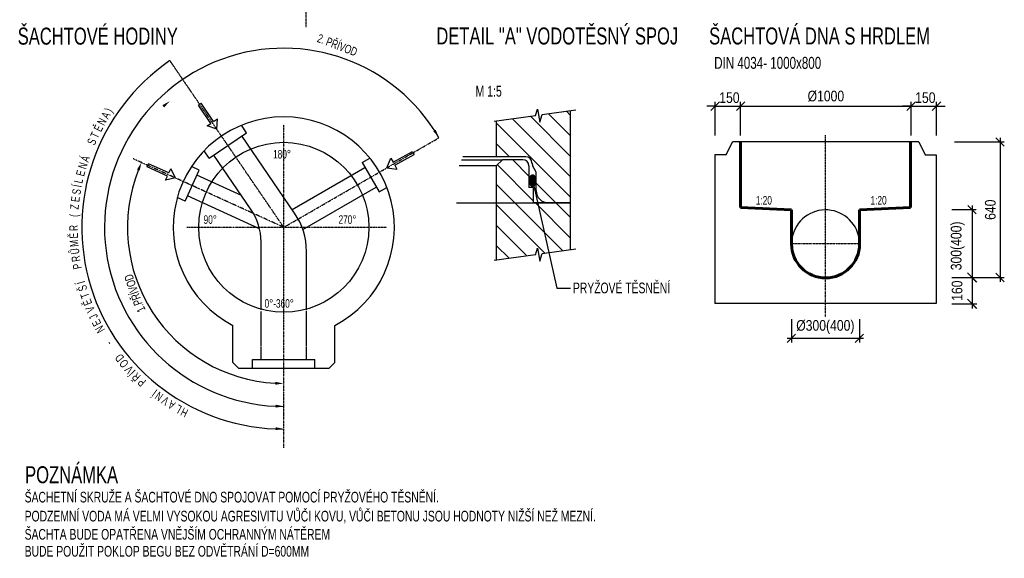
# Model space of a CAD drawing. Header units: millimetres. Extents: x 1 to 417021, y 3 to 99846.
# Tile 1 of 53: x 276426 to 282213, y 66941 to 70110. Entities that reach past the tile are written whole.
import ezdxf

# ---------------------------------------------------------------- set-up
doc = ezdxf.new("R2010")
doc.units = ezdxf.units.MM
for name, pattern in [('CARK', [4, 2, -2]), ('DASHDOT', [1, 0.5, -0.25, 0, -0.25]), ('DASHED', [0.75, 0.5, -0.25])]:
    doc.linetypes.add(name, pattern=pattern)
doc.layers.get('Defpoints').update_dxf_attribs({"color": 6, "lineweight": 5})
doc.layers.add('KOTY', color=7, linetype='Continuous')
for name, color, linetype, lineweight in [('OBRYS', 7, 'Continuous', 60), ('Popis', 9, 'Continuous', 9), ('SRAFY', 7, 'Continuous', 20)]:
    doc.layers.add(name, color=color, linetype=linetype, lineweight=lineweight)
doc.styles.add('ROMANS', font='ARIALN.TTF')
doc.dimstyles.new('STAVEB', dxfattribs={"dimscale": 25, "dimtxt": 2.5, "dimasz": 2, "dimexe": 1, "dimexo": 0, "dimgap": 1, "dimtad": 1, "dimdec": 0, "dimzin": 0, "dimdsep": 46, "dimtxsty": 'ROMANS', "dimblk1": 'OBLIQUE', "dimblk2": 'OBLIQUE', "dimsah": 1, "dimcen": 0, "dimdle": 1, "dimadec": 0, "dimazin": 0, "dimtfac": 0.09, "dimtdec": 0, "dimtmove": 2, "dimatfit": 3, "dimldrblk": 'OBLIQUE', "dimfxl": 1, "dimtolj": 1, "dimtzin": 0, "dimarcsym": 0})

# ---------------------------------------------------------------- blocks, each defined once
blk = doc.blocks.new('_Oblique')
at = {"color": 0, "linetype": 'ByBlock', "lineweight": -2}
blk.add_line((-0.5, -0.5), (0.5, 0.5), dxfattribs=at)
blk = doc.blocks.new('*D39')
at = {"layer": 'Defpoints', "color": 0, "transparency": 16777216}
for p in [(281665.5, 69600.8), (280663.2, 69427.9), (281665.5, 69427.9)]:
    blk.add_point(p, dxfattribs=at)
at = {"layer": 'KOTY', "color": 0, "lineweight": -2, "transparency": 16777216}
for p, q in [((280663.2, 69427.9), (280663.2, 69625.8)), ((281665.5, 69427.9), (281665.5, 69625.8)), ((280638.2, 69600.8), (281690.5, 69600.8))]:
    blk.add_line(p, q, dxfattribs=at)
at = {"layer": 'KOTY', "color": 0, "lineweight": -2, "transparency": 16777216, "xscale": 50, "yscale": 50, "zscale": 50, "rotation": 180}
blk.add_blockref('_Oblique', (280663.2, 69600.8), dxfattribs=at)
at = {"layer": 'KOTY', "color": 0, "lineweight": -2, "transparency": 16777216, "xscale": 50, "yscale": 50, "zscale": 50}
blk.add_blockref('_Oblique', (281665.5, 69600.8), dxfattribs=at)
at = {"layer": 'KOTY', "color": 0, "transparency": 16777216, "insert": (281164.3, 69659.5), "char_height": 62.5, "attachment_point": 5, "style": 'ROMANS'}
blk.add_mtext('\\A1;%%c1000', dxfattribs=at)
blk = doc.blocks.new('*D40')
at = {"layer": 'Defpoints', "color": 0, "transparency": 16777216}
for p in [(281814.7, 69600.8), (281665.5, 69427.9), (281814.7, 69427.9)]:
    blk.add_point(p, dxfattribs=at)
at = {"layer": 'KOTY', "color": 0, "lineweight": -2, "transparency": 16777216}
for p, q in [((281665.5, 69427.9), (281665.5, 69625.8)), ((281814.7, 69427.9), (281814.7, 69625.8)), ((281665.5, 69600.8), (281615.5, 69600.8)), ((281665.5, 69600.8), (281814.7, 69600.8)), ((281814.7, 69600.8), (281864.7, 69600.8))]:
    blk.add_line(p, q, dxfattribs=at)
at = {"layer": 'KOTY', "color": 0, "lineweight": -2, "transparency": 16777216, "xscale": 50, "yscale": 50, "zscale": 50}
blk.add_blockref('_Oblique', (281665.5, 69600.8), dxfattribs=at)
at = {"layer": 'KOTY', "color": 0, "lineweight": -2, "transparency": 16777216, "xscale": 50, "yscale": 50, "zscale": 50, "rotation": 180}
blk.add_blockref('_Oblique', (281814.7, 69600.8), dxfattribs=at)
at = {"layer": 'KOTY', "color": 0, "transparency": 16777216, "insert": (281749, 69650.8), "char_height": 62.5, "attachment_point": 5, "style": 'ROMANS'}
blk.add_mtext('\\A1;150', dxfattribs=at)
blk = doc.blocks.new('*D41')
at = {"layer": 'Defpoints', "color": 0, "transparency": 16777216}
for p in [(280663.2, 69600.8), (280514, 69427.9), (280663.2, 69427.9)]:
    blk.add_point(p, dxfattribs=at)
at = {"layer": 'KOTY', "color": 0, "lineweight": -2, "transparency": 16777216}
for p, q in [((280514, 69427.9), (280514, 69625.8)), ((280663.2, 69427.9), (280663.2, 69625.8)), ((280514, 69600.8), (280464, 69600.8)), ((280514, 69600.8), (280663.2, 69600.8)), ((280663.2, 69600.8), (280713.2, 69600.8))]:
    blk.add_line(p, q, dxfattribs=at)
at = {"layer": 'KOTY', "color": 0, "lineweight": -2, "transparency": 16777216, "xscale": 50, "yscale": 50, "zscale": 50}
blk.add_blockref('_Oblique', (280514, 69600.8), dxfattribs=at)
at = {"layer": 'KOTY', "color": 0, "lineweight": -2, "transparency": 16777216, "xscale": 50, "yscale": 50, "zscale": 50, "rotation": 180}
blk.add_blockref('_Oblique', (280663.2, 69600.8), dxfattribs=at)
at = {"layer": 'KOTY', "color": 0, "transparency": 16777216, "insert": (280597.5, 69650.8), "char_height": 62.5, "attachment_point": 5, "style": 'ROMANS'}
blk.add_mtext('\\A1;150', dxfattribs=at)
blk = doc.blocks.new('*D42')
at = {"layer": 'Defpoints', "color": 0, "transparency": 16777216}
for p in [(281904.1, 68992.6), (281904.1, 68593.1), (282023.5, 68593.1)]:
    blk.add_point(p, dxfattribs=at)
at = {"layer": 'KOTY', "color": 0, "lineweight": -2, "transparency": 16777216}
for p, q in [((281904.1, 68992.6), (282048.5, 68992.6)), ((282023.5, 69017.6), (282023.5, 68568.1)), ((281904.1, 68593.1), (282048.5, 68593.1))]:
    blk.add_line(p, q, dxfattribs=at)
at = {"layer": 'KOTY', "color": 0, "lineweight": -2, "transparency": 16777216, "xscale": 50, "yscale": 50, "zscale": 50}
for p, rotation in [((282023.5, 68992.6), 90), ((282023.5, 68593.1), 270)]:
    blk.add_blockref('_Oblique', p, dxfattribs=dict(at, rotation=rotation))
at = {"layer": 'KOTY', "color": 0, "transparency": 16777216, "insert": (281939.6, 68779.2), "char_height": 62.5, "attachment_point": 5, "rotation": 90, "style": 'ROMANS'}
blk.add_mtext('\\A1;300(400)', dxfattribs=at)
blk = doc.blocks.new('*D43')
at = {"layer": 'Defpoints', "color": 0, "transparency": 16777216}
for p in [(280961.5, 68348.7), (281361.2, 68348.7), (281361.2, 68235.4)]:
    blk.add_point(p, dxfattribs=at)
at = {"layer": 'KOTY', "color": 0, "lineweight": -2, "transparency": 16777216}
for p, q in [((280961.5, 68348.7), (280961.5, 68210.4)), ((281361.2, 68348.7), (281361.2, 68210.4)), ((280936.5, 68235.4), (281386.2, 68235.4))]:
    blk.add_line(p, q, dxfattribs=at)
at = {"layer": 'KOTY', "color": 0, "lineweight": -2, "transparency": 16777216, "xscale": 50, "yscale": 50, "zscale": 50, "rotation": 180}
blk.add_blockref('_Oblique', (280961.5, 68235.4), dxfattribs=at)
at = {"layer": 'KOTY', "color": 0, "lineweight": -2, "transparency": 16777216, "xscale": 50, "yscale": 50, "zscale": 50}
blk.add_blockref('_Oblique', (281361.2, 68235.4), dxfattribs=at)
at = {"layer": 'KOTY', "color": 0, "transparency": 16777216, "insert": (281161.3, 68302), "char_height": 62.5, "attachment_point": 5, "style": 'ROMANS'}
blk.add_mtext('\\A1;%%c300(400)', dxfattribs=at)
blk = doc.blocks.new('SP')
for p, q in [((0, 0), (59.8, 45.8)), ((0, 0), (59.8, -45.8)), ((59.8, 45.8), (59.8, 12.7)), ((59.8, 12.7), (222.4, 12.7)), ((222.4, 12.7), (222.4, -12.3)), ((59.8, -12.3), (59.8, -45.8)), ((59.8, -12.3), (222.4, -12.3))]:
    blk.add_line(p, q)
blk = doc.blocks.new('*D47')
at = {"layer": 'Defpoints', "color": 0, "transparency": 16777216}
for p in [(281904.1, 68593.1), (281904.1, 68438.1), (282023.5, 68438.1)]:
    blk.add_point(p, dxfattribs=at)
at = {"layer": 'KOTY', "color": 0, "lineweight": -2, "transparency": 16777216}
for p, q in [((281904.1, 68593.1), (282048.5, 68593.1)), ((282023.5, 68618.1), (282023.5, 68413.1)), ((281904.1, 68438.1), (282048.5, 68438.1))]:
    blk.add_line(p, q, dxfattribs=at)
at = {"layer": 'KOTY', "color": 0, "lineweight": -2, "transparency": 16777216, "xscale": 50, "yscale": 50, "zscale": 50}
for p, rotation in [((282023.5, 68593.1), 90), ((282023.5, 68438.1), 270)]:
    blk.add_blockref('_Oblique', p, dxfattribs=dict(at, rotation=rotation))
at = {"layer": 'KOTY', "color": 0, "transparency": 16777216, "insert": (281935.9, 68515.6), "char_height": 62.5, "attachment_point": 5, "rotation": 90, "style": 'ROMANS'}
blk.add_mtext('\\A1;160', dxfattribs=at)
blk = doc.blocks.new('*D48')
at = {"layer": 'Defpoints', "color": 0, "transparency": 16777216}
for p in [(281920.8, 69390.6), (281904.1, 68593.1), (282188.2, 68593.1)]:
    blk.add_point(p, dxfattribs=at)
at = {"layer": 'KOTY', "color": 0, "lineweight": -2, "transparency": 16777216}
for p, q in [((281920.8, 69390.6), (282213.2, 69390.6)), ((282188.2, 69415.6), (282188.2, 68568.1)), ((281904.1, 68593.1), (282213.2, 68593.1))]:
    blk.add_line(p, q, dxfattribs=at)
at = {"layer": 'KOTY', "color": 0, "lineweight": -2, "transparency": 16777216, "xscale": 50, "yscale": 50, "zscale": 50}
for p, rotation in [((282188.2, 69390.6), 90), ((282188.2, 68593.1), 270)]:
    blk.add_blockref('_Oblique', p, dxfattribs=dict(at, rotation=rotation))
at = {"layer": 'KOTY', "color": 0, "transparency": 16777216, "insert": (282131.3, 68991.9), "char_height": 62.5, "attachment_point": 5, "rotation": 90, "style": 'ROMANS'}
blk.add_mtext('\\A1;640', dxfattribs=at)

msp = doc.modelspace()

# ---------------------------------------------------------------- hatches: boundary and pattern name
at = {"layer": 'SRAFY'}
h = msp.add_hatch(dxfattribs=at)
h.set_pattern_fill('ANSI31', color=256, scale=679.921316, angle=90, style=0)
h.set_pattern_definition([(135, (271410.46, 59530.54), (-60.0971, -60.0971), [])])
h.paths.add_polyline_path([(279436.419, 69267.711), (279441.533, 69247.321), (279461.803, 69213.317), (279461.803, 69104.529, 0.41421356), (279534.328, 69032.005), (279662.37, 69032.005), (279662.37, 69574.882), (279496.119, 69551.681), (279484.001, 69506.622), (279469.918, 69582.967), (279457.832, 69546.338), (279227.22, 69514.156), (279227.22, 69303.973), (279400.157, 69303.973, -0.41421356)])
h.paths.add_polyline_path([(279444.795, 69032.005), (279444.795, 69122.661), (279419.411, 69122.661), (279419.411, 69249.579, 0.41421356), (279383.149, 69285.842), (279263.482, 69285.842), (279227.22, 69249.579), (279227.22, 69032.005)], flags=16)
h.paths.add_polyline_path([(279227.22, 68696.013), (279457.832, 68728.196), (279469.918, 68764.825), (279484.001, 68688.479), (279496.119, 68733.539), (279662.37, 68756.74), (279662.37, 69032.005), (279444.795, 69032.005), (279227.22, 69032.005)])

# ---------------------------------------------------------------- linework, layer by layer
for p, q in [((279457.523, 69545.401), (279469.918, 69582.967)), ((279469.918, 69582.967), (279484.001, 69506.622)), ((279496.119, 69551.681), (279694.608, 69579.381)), ((279662.37, 69574.124), (279662.37, 69032.005)), ((279215.382, 69512.504), (279457.832, 69546.338)), ((279227.22, 69514.156), (279227.22, 69303.973)), ((279484.001, 69506.622), (279496.119, 69551.681)), ((277759.917, 69444.846), (277729.758, 69489.05)), ((277539.638, 69294.553), (277759.917, 69444.846)), ((278041.817, 68972.338), (277732.293, 69425.998)), ((280577.649, 69315.652), (280614.947, 69390.629)), ((281710.298, 69390.629), (280614.947, 69390.629)), ((281710.298, 69390.629), (281747.286, 69315.652)), ((277539.638, 69294.553), (277509.452, 69338.795)), ((277786.747, 68991.323), (277567.083, 69313.278)), ((278438.02, 69269.373), (278484.279, 69296.081)), ((279022.12, 69285.842), (279263.482, 69285.842)), ((279400.157, 69303.973), (279029.778, 69303.973)), ((279263.482, 69285.842), (279227.22, 69249.579)), ((279383.149, 69285.842), (279263.482, 69285.842)), ((280512.669, 69315.652), (280512.669, 68440.923)), ((280577.649, 69315.652), (280512.669, 69315.652)), ((281747.286, 69315.652), (281812.576, 69315.652)), ((281812.576, 69315.652), (281812.576, 68440.923)), ((277398.489, 69042.626), (277481.441, 69224.613)), ((277481.441, 69224.613), (277435.126, 69245.723)), ((278027.232, 68993.714), (278454.686, 69240.505)), ((278438.02, 69269.373), (278538.02, 69096.168)), ((279227.22, 69249.579), (279009.333, 69249.579)), ((279227.22, 69249.579), (279227.22, 68693.764)), ((279419.411, 69249.579), (279419.411, 69122.661)), ((279436.419, 69265.888), (279436.419, 69267.711)), ((279436.419, 69267.711), (279441.533, 69247.321)), ((279461.803, 69213.317), (279441.533, 69247.321)), ((277729.814, 69074.768), (277467.615, 69194.281)), ((279461.803, 69104.529), (279461.803, 69213.317)), ((278089.994, 68875.99), (278521.353, 69125.035)), ((278538.02, 69096.168), (278584.279, 69122.876)), ((279444.795, 69122.661), (279419.411, 69122.661)), ((279444.795, 69122.661), (279444.795, 69032.005)), ((277398.489, 69042.626), (277352.174, 69063.737)), ((277835.846, 68879.907), (277412.314, 69072.957)), ((279662.37, 69032.005), (279444.795, 69032.005)), ((279534.328, 69032.005), (279662.37, 69032.005)), ((279662.37, 69032.005), (279662.37, 68756.74)), ((279457.523, 68727.259), (279469.918, 68764.825)), ((279469.918, 68764.825), (279484.001, 68688.479)), ((279496.119, 68733.539), (279694.228, 68761.186)), ((279215.382, 68694.361), (279457.832, 68728.196)), ((279484.001, 68688.479), (279496.119, 68733.539)), ((281812.576, 68440.923), (280512.669, 68440.923)), ((277711.398, 68060.201), (277678.064, 68093.535)), ((277711.398, 68060.201), (278244.731, 68060.201)), ((278244.731, 68060.201), (278278.064, 68093.535))]:
    msp.add_line(p, q)
at = {"linetype": 'DASHED'}
msp.add_line((278994.234, 69032.005), (279534.328, 69032.005), dxfattribs=at)
at = {"linetype": 'Continuous'}
for p, q in [((277844.731, 68403.323), (277844.731, 68803.457)), ((278111.398, 68403.323), (278111.398, 68746.898)), ((277678.064, 68093.535), (277678.064, 68311.719)), ((278278.064, 68093.535), (278278.064, 68311.719))]:
    msp.add_line(p, q, dxfattribs=at)
at = {"linetype": 'CARK'}
for p, q in [((277844.731, 68110.201), (277844.731, 68395.074)), ((278111.398, 68110.201), (278111.398, 68397.82)), ((277794.731, 68060.201), (277794.731, 68110.201)), ((277794.731, 68110.201), (278161.398, 68110.201)), ((278161.398, 68060.201), (278161.398, 68110.201))]:
    msp.add_line(p, q, dxfattribs=at)
at = {"const_width": 34.812}
msp.add_lwpolyline([(279440.356, 69143.084), (279440.356, 69182.857)], dxfattribs=at)
at = {"const_width": 17.043}
for points in [[(279449.131, 69182.857, 1), (279431.58, 69182.857, 1)], [(279431.58, 69143.084, 1), (279449.131, 69143.084, 1)]]:
    msp.add_lwpolyline(points, format="xyb", dxfattribs=at)
msp.add_circle((277978.064, 68888.347), 500)
for centre, radius, start, end in [((277978.064, 68888.347), 650, 297.4864266, 242.5135734), ((279383.149, 69249.579), 36.262, 0, 90), ((279400.157, 69267.711), 36.262, 0, 90), ((279534.328, 69104.529), 72.525, 180, 270), ((277511.398, 68803.457), 333.333, 0, 34.3050349), ((281162.622, 68790.814), 199.938, 9.1028718, 173.5087879), ((277711.398, 68746.898), 400, 0, 34.3050349)]:
    msp.add_arc(centre, radius, start, end)
at = {"layer": 'KOTY', "linetype": 'DASHDOT'}
for p, q in [((278109.2, 70065.587), (278109.2, 73186.659)), ((277978.064, 68888.347), (277309.137, 69868.772)), ((277978.064, 67590.701), (277978.064, 69491.391)), ((277978.064, 68888.347), (278890.467, 69415.123)), ((281162.622, 68361.717), (281162.622, 69430.262)), ((277978.064, 68888.347), (277092.414, 69292.037)), ((277408.507, 68888.347), (278581.108, 68888.347)), ((281362.56, 68790.814), (280962.684, 68790.814))]:
    msp.add_line(p, q, dxfattribs=at)
at = {"layer": 'KOTY'}
for p, q in [((279444.173, 69150.986), (279582.21, 68530.312)), ((279582.21, 68530.312), (279663.458, 68530.312))]:
    msp.add_line(p, q, dxfattribs=at)
at = {"layer": 'KOTY', "ltscale": 1.5}
for p, q in [((281904.139, 68593.149), (282051.042, 68593.149)), ((282023.473, 68620.717), (282023.473, 68410.553)), ((281904.139, 68438.121), (282051.042, 68438.121))]:
    msp.add_line(p, q, dxfattribs=at)
at = {"layer": 'KOTY'}
for radius, start, end in [(1053.552, 30, 270), (1186.885, 124.3050349, 270), (918.755, 158.614446, 266.8814928)]:
    msp.add_arc((277978.064, 68888.347), radius, start, end, dxfattribs=at)
at = {"layer": 'KOTY', "color": 0, "linetype": 'ByBlock'}
for points in [[(277264.387, 69606.935), (277274.528, 69593.709), (277309.137, 69630.744)], [(278871.108, 69461.973), (278857.065, 69452.997), (278891.015, 69415.356)], [(277115.385, 69228.311), (277130.733, 69221.814), (277142.551, 69271.107)], [(277928.309, 67979.284), (277927.856, 67962.623), (277978.064, 67969.593)], [(277931.056, 67844.669), (277930.602, 67828.009), (277980.811, 67834.978)], [(277931.056, 67712.131), (277930.602, 67695.471), (277980.811, 67702.441)]]:
    msp.add_solid(points, dxfattribs=at)
at = {"layer": 'OBRYS'}
for p, q in [((280662.622, 69390.629), (280662.622, 69005.748)), ((281662.622, 69390.629), (281662.622, 69005.748)), ((280962.684, 68990.753), (280662.622, 69005.748)), ((280962.684, 68790.814), (280962.684, 68990.753)), ((281662.622, 69005.748), (281362.56, 68990.753)), ((281362.56, 68790.814), (281362.56, 68990.753))]:
    msp.add_line(p, q, dxfattribs=at)
msp.add_arc((281162.622, 68790.814), 199.938, 180, 0, dxfattribs=at)

# ---------------------------------------------------------------- block references
at = {"xscale": 0.7999999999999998, "yscale": 0.7999999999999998, "zscale": 0.7999999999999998}
for p, rotation in [((277584.511, 69465.45), 124.1877273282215), ((278583.864, 69238.904), 29.39220081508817), ((277341.943, 69179.302), 155.6507135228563)]:
    msp.add_blockref('SP', p, dxfattribs=dict(at, rotation=rotation))
at = {"layer": 'KOTY', "ltscale": 1.5, "xscale": 55.13636217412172, "yscale": 55.13636217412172, "zscale": 55.13636217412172}
for p, rotation in [((282023.473, 68593.149), 90), ((282023.473, 68438.121), 270)]:
    msp.add_blockref('_Oblique', p, dxfattribs=dict(at, rotation=rotation))

# ---------------------------------------------------------------- texts
at = {"style": 'ROMANS', "width": 0.85}
for s, height, p in [('M 1:5', 63.4593, (279105.088, 69657.322)), ('PRYŽOVÉ TĚSNĚNÍ', 62.5, (279677.691, 68500.522))]:
    msp.add_text(s, height=height, dxfattribs=at).set_placement(p)
at = {"layer": 'KOTY', "style": 'ROMANS', "width": 0.85}
for s, height, rotation, p in [('2. PŘÍVOD', 50.6667, 339.1518247, (278169.851, 69980.478)), (')', 50, 62.9639308, (276966.73, 69559.152)), ('N', 50, 62.9639308, (276922.759, 69483.064)), ('A', 50, 62.9639308, (276946.346, 69521.642)), ('T', 50, 65.0093854, (276884.25, 69406.844)), ('Ě', 50, 62.9639308, (276903.453, 69445.554)), ('S', 50, 67.0548399, (276866.441, 69367.472)), ('N', 50, 73.1912036, (276815.964, 69226.797)), ('Á', 50, 71.145749, (276829.463, 69267.846)), ('E', 50, 75.2366581, (276803.939, 69185.292)), ('L', 50, 77.2821127, (276793.403, 69143.384)), ('Í', 50, 79.3275672, (276789.999, 69120.23)), ('S', 50, 81.3730218, (276782.48, 69077.678)), ('E', 50, 83.4184763, (276776.484, 69034.884)), ('Z', 50, 85.4639308, (276772.019, 68991.903)), ('(', 50, 87.5093854, (276769.092, 68948.791)), ('R', 50, 91.6002945, (276767.86, 68867.707)), ('Ě', 50, 93.645749, (276769.558, 68824.528)), ('M', 50, 95.6912036, (276772.795, 68776.121)), ('Ů', 50, 97.7366581, (276777.569, 68733.173)), ('R', 50, 99.7821127, (276783.872, 68690.424)), ('P', 50, 101.8275672, (276791.698, 68647.926)), (' PŘÍVOD', 50.6667, 109.1858032, (277153.125, 68426.435)), ('Í', 50, 105.9184763, (276811.872, 68563.905)), ('Š', 50, 107.9639308, (276824.195, 68522.487)), ('T', 50, 110.0093854, (276837.988, 68481.536)), ('Ě', 50, 112.0548399, (276853.235, 68441.103)), ('V', 50, 114.1002945, (276869.915, 68401.24)), ('1.', 50.6667, 115.6794269, (277167.073, 68403.615)), ('J', 50, 116.145749, (276888.007, 68361.998)), ('E', 50, 118.1912036, (276907.488, 68323.427)), ('N', 50, 120.2366581, (276928.334, 68285.576)), ('-', 50, 124.3275672, (276974.009, 68212.225)), ('D', 50, 128.4184763, (277042.793, 68122.092)), ('O', 50, 130.4639308, (277070.027, 68088.543)), ('V', 50, 132.5093854, (277098.442, 68055.987)), ('Í', 50, 134.5548399, (277110.01, 68044.694)), ('Ř', 50, 136.6002945, (277140.675, 68014.249)), ('P', 50, 138.645749, (277172.408, 67984.917)), ('Í', 50, 142.7366581, (277238.91, 67929.744)), ('N', 50, 144.7821127, (277273.596, 67903.973)), ('V', 50, 146.8275672, (277309.179, 67879.456)), ('A', 50, 148.8730218, (277345.615, 67856.225)), ('L', 50, 150.9184763, (277382.857, 67834.309)), ('H', 50, 152.9639308, (277420.857, 67813.736))]:
    msp.add_text(s, height=height, rotation=rotation, dxfattribs=at).set_placement(p)
for s, height, p in [('DIN 4034- 1000x800', 69.97832, (280508.053, 69820.759)), ('180%%d', 50, (277915.272, 69293.53)), ('1:20', 49.9845, (280752.653, 69022.441)), ('1:20', 49.9845, (281426.841, 69022.441)), ('90%%d', 50, (277506.942, 68909.102)), ('270%%d', 50, (278299.936, 68909.102)), ('0%%d-360%%d', 50, (277865.232, 68415.503))]:
    msp.add_text(s, height=height, dxfattribs=at).set_placement(p)
at = {"layer": 'KOTY', "color": 7, "lineweight": 25, "style": 'ROMANS', "width": 0.85}
for s, p in [('ŠACHETNÍ SKRUŽE A ŠACHTOVÉ DNO SPOJOVAT POMOCÍ PRYŽOVÉHO TĚSNĚNÍ.', (276455.164, 67269.825)), ('PODZEMNÍ VODA MÁ VELMI VYSOKOU AGRESIVITU VŮČI KOVU, VŮČI BETONU JSOU HODNOTY NIŽŠÍ NEŽ MEZNÍ.', (276455.164, 67158.145)), ('ŠACHTA BUDE OPATŘENA VNĚJŠÍM OCHRANNÝM NÁTĚREM  ', (276455.164, 67051.169)), ('BUDE POUŽIT POKLOP BEGU BEZ ODVĚTRÁNÍ D=600MM ', (276455.164, 66951.372))]:
    msp.add_text(s, height=62.5, dxfattribs=at).set_placement(p)
at = {"layer": 'Popis', "color": 7, "lineweight": 40, "style": 'ROMANS', "width": 0.85}
for s, p in [('ŠACHTOVÉ HODINY', (276414.365, 69963.098)), ('DETAIL "A" VODOTĚSNÝ SPOJ', (278874.88, 69964.036)), ('ŠACHTOVÁ DNA S HRDLEM', (280478.398, 69964.036)), ('POZNÁMKA ', (276457.79, 67382.997))]:
    msp.add_text(s, height=100, dxfattribs=at).set_placement(p)

# ---------------------------------------------------------------- dimensions: what is measured, and where the dimension line sits
at = {"layer": 'KOTY'}
for base, p1, p2, picture, middle in [((280663.166, 69600.83), (280514.011, 69427.913), (280663.166, 69427.913), '*D41', (280597.54, 69650.815)), ((281814.652, 69600.83), (281665.497, 69427.913), (281814.652, 69427.913), '*D40', (281749.026, 69650.815))]:
    dim = msp.add_linear_dim(base=base, p1=p1, p2=p2, text='150', dimstyle='STAVEB', dxfattribs=at)
    dim.commit()
    dim.dimension.update_dxf_attribs({"geometry": picture, "text_midpoint": middle, "dimtype": 160})
dim = msp.add_linear_dim(base=(281665.497, 69600.83), p1=(280663.166, 69427.913), p2=(281665.497, 69427.913), text='%%c1000', dimstyle='STAVEB', dxfattribs=at)
dim.commit()
dim.dimension.update_dxf_attribs({"geometry": '*D39', "text_midpoint": (281164.331, 69659.489)})
dim = msp.add_linear_dim(base=(282188.22, 68593.149), p1=(281920.839, 69390.629), p2=(281904.139, 68593.149), angle=90, text='640', dimstyle='STAVEB', dxfattribs=at)
dim.commit()
dim.dimension.update_dxf_attribs({"geometry": '*D48', "text_midpoint": (282131.309, 68991.889)})
dim = msp.add_linear_dim(base=(282023.473, 68593.149), p1=(281904.139, 68992.649), p2=(281904.139, 68593.149), angle=90, text='300(400)', dimstyle='STAVEB', override={"dimblk1": 'OBLIQUE', "dimblk2": 'OBLIQUE'}, dxfattribs=at)
dim.commit()
dim.dimension.update_dxf_attribs({"geometry": '*D42', "text_midpoint": (281939.588, 68779.168), "dimtype": 160})
dim = msp.add_linear_dim(base=(282023.473, 68438.121), p1=(281904.139, 68593.149), p2=(281904.139, 68438.121), angle=270, text='160', dimstyle='STAVEB', dxfattribs=at)
dim.commit()
dim.dimension.update_dxf_attribs({"geometry": '*D47', "text_midpoint": (281935.871, 68515.635), "dimtype": 161})
dim = msp.add_linear_dim(base=(281361.216, 68235.399), p1=(280961.475, 68348.691), p2=(281361.216, 68348.691), text='%%c300(400)', dimstyle='STAVEB', override={"dimblk1": 'OBLIQUE', "dimblk2": 'OBLIQUE'}, dxfattribs=at)
dim.commit()
dim.dimension.update_dxf_attribs({"geometry": '*D43', "text_midpoint": (281161.345, 68301.988)})

doc.saveas('drawing.dxf')
